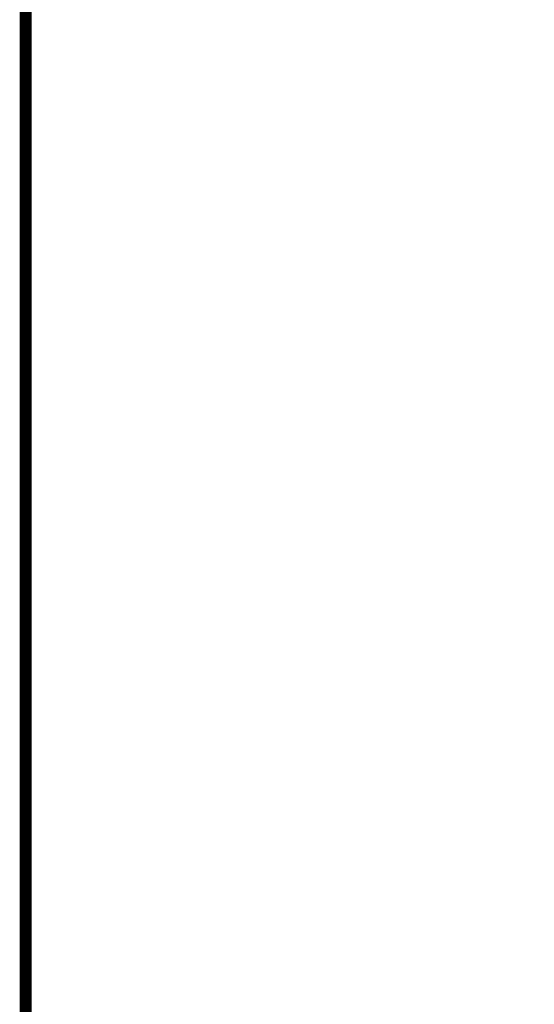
# Model space of a CAD drawing. Header units: inches. Extents: x 1 to 669, y 0 to 417.
# Tile 3 of 256: x 1 to 40, y 221 to 297. Entities that reach past the tile are written whole.
import ezdxf

# ---------------------------------------------------------------- set-up
doc = ezdxf.new("R2010")
doc.units = ezdxf.units.IN
doc.header["$LTSCALE"] = 12
doc.header["$MEASUREMENT"] = 0
doc.layers.add('D', color=2, linetype='CONTINUOUS')
doc.layers.add('X', color=1, linetype='CONTINUOUS')
doc.styles.get("Standard").update_dxf_attribs({"font": 'SIMPLEX.SHX', "width": 0.875})
doc.dimstyles.get("Standard").update_dxf_attribs({"dimscale": 28, "dimtxt": 0.125, "dimasz": 0.125, "dimexe": 0.04375, "dimexo": 0.0625, "dimgap": 0.04375, "dimtad": 0, "dimtih": 1, "dimtoh": 1, "dimdec": 4, "dimzin": 12, "dimdsep": 46, "dimlunit": 5, "dimtxsty": 'Standard', "dimcen": 0, "dimclrd": 256, "dimclre": 256, "dimclrt": 256, "dimadec": 1, "dimazin": 3, "dimtfac": 0.875, "dimtdec": 4, "dimtofl": 0, "dimtmove": 0, "dimatfit": 2, "dimfxl": 0, "dimtolj": 1, "dimtzin": 12, "dimlwd": 13, "dimlwe": 13, "dimarcsym": 0})

msp = doc.modelspace()

# ---------------------------------------------------------------- linework, layer by layer
at = {"layer": 'X', "const_width": 0.924}
msp.add_lwpolyline([(667.72091, 416.31601), (0.97091, 416.31601), (668.17211, 416.31601), (668.17211, 1.1444), (0.97091, 1.1444), (0.97091, 416.31601), (0.97091, 2.15051)], dxfattribs=at)

# ---------------------------------------------------------------- leaders
at = {"layer": 'D', "annotation_type": 0, "has_hookline": 1, "hookline_direction": 1, "text_width": 34.41667}
msp.add_leader([(88.85317, 234.15576), (54.52068, 204.39664), (51.02068, 204.39664)], dimstyle='Standard', override={"dimgap": 0.04375, "dimtad": 0, "dimarcsym": 1}, dxfattribs=at)

doc.saveas('drawing.dxf')
